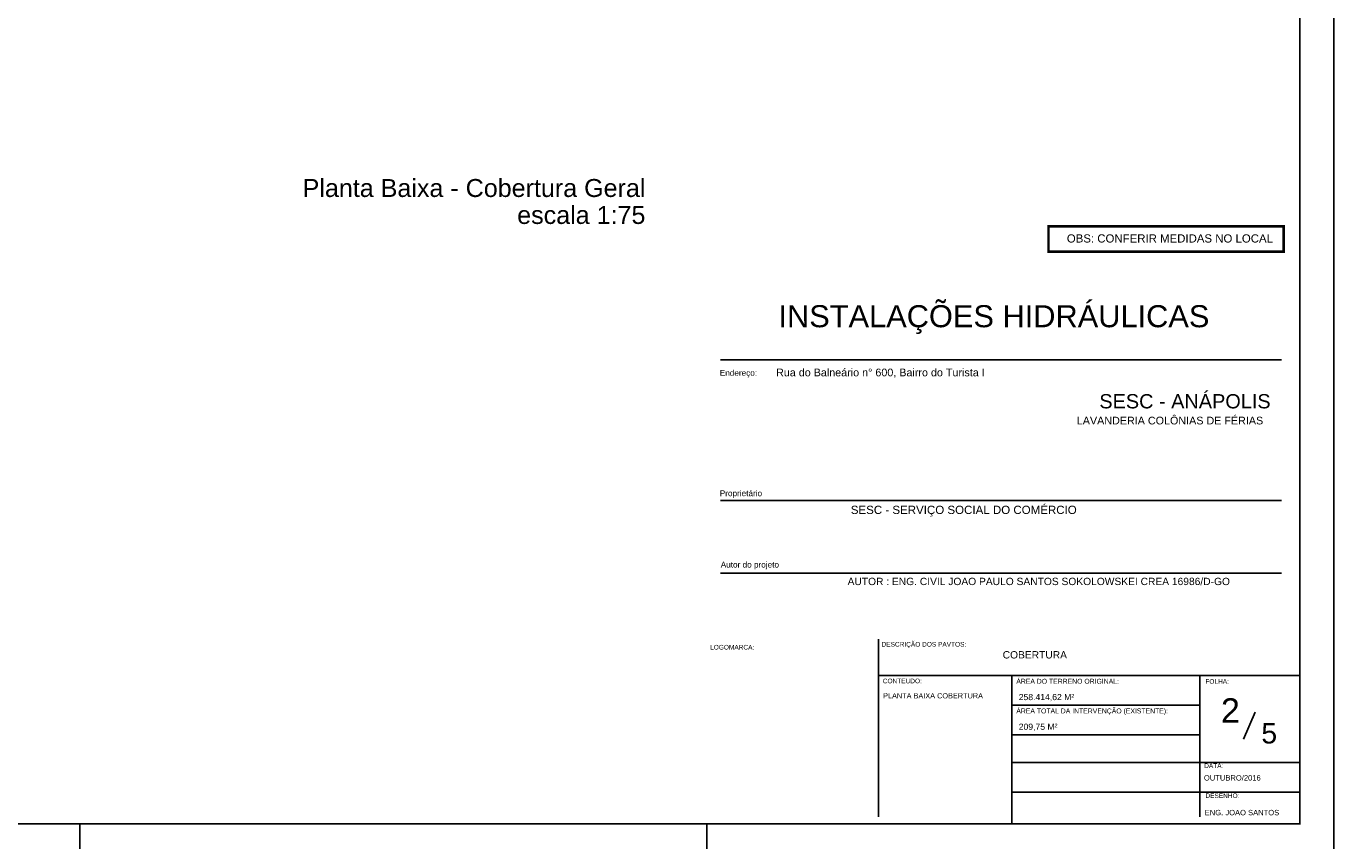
# Model space of a CAD drawing. Header units: millimetres. Extents: x -15 to 153, y -141 to 37.
# Tile 85 of 98: x 114 to 153, y -22 to 2. Entities that reach past the tile are written whole.
import ezdxf
from ezdxf.enums import TextEntityAlignment as Align

# ---------------------------------------------------------------- set-up
doc = ezdxf.new("R2010")
doc.units = ezdxf.units.MM
doc.header["$MEASUREMENT"] = 0
doc.layers.get('0').update_dxf_attribs({"color": 5, "lineweight": 20})
for name, color, linetype in [('ARQ_TXT_GER', 2, 'Continuous'), ('ARQ_TXT_LEG', 20, 'Continuous'), ('ARQ_TXT_TIT', 4, 'Continuous'), ('LEGENDA', 8, 'Continuous'), ('TXT-ESP', 40, 'Continuous'), ('XX-CARIMBO', 9, 'Continuous'), ('XX-FOLHA', 253, 'Continuous')]:
    doc.layers.add(name, color=color, linetype=linetype)
doc.styles.add('Arial', font='arial.ttf')
doc.styles.add('Texto Cota', font='arial.ttf')

# ---------------------------------------------------------------- blocks, each defined once
blk = doc.blocks.new('Aprovacao A-1_SC')
at = {"layer": 'XX-CARIMBO', "ltscale": 0.5}
blk.add_line((840, 594), (840, 0), dxfattribs=at)
at = {"layer": 'XX-FOLHA'}
for p, q in [((840, 271.02), (840, 0)), ((655, 0), (655, 10)), ((655, 0), (655, 10))]:
    blk.add_line(p, q, dxfattribs=at)
at = {"layer": 'XX-FOLHA', "ltscale": 0.5}
blk.add_line((470, 10), (470, 0), dxfattribs=at)
blk.add_line((470, 10), (470, 0), dxfattribs=at)
at = {"layer": 'XX-FOLHA', "ltscale": 0.5, "const_width": 0.5}
blk.add_lwpolyline([(25, 584), (25, 10), (830, 10), (830, 584), (25, 584)], dxfattribs=at)

msp = doc.modelspace()

# ---------------------------------------------------------------- linework, layer by layer
at = {"layer": 'TXT-ESP'}
msp.add_line((149.851, -18.859), (150.195, -18.066), dxfattribs=at)
at = {"layer": 'TXT-ESP', "color": 1, "true_color": 0xf00000, "const_width": 0.0767}
msp.add_lwpolyline([(144.098, -3.747), (151.036, -3.747), (151.036, -4.493), (144.098, -4.493)], close=True, dxfattribs=at)
at = {"layer": 'XX-FOLHA'}
for p, q in [((134.423, -7.68), (150.976, -7.68)), ((134.423, -11.832), (150.976, -11.832)), ((134.423, -13.97), (150.976, -13.97)), ((139.084, -21.152), (139.084, -15.913)), ((139.084, -16.985), (148.559, -16.985)), ((143.018, -21.36), (143.018, -16.985)), ((143.018, -21.36), (143.018, -16.985)), ((148.559, -21.152), (148.559, -16.985)), ((148.559, -21.152), (148.559, -16.985)), ((148.559, -16.985), (151.517, -16.985)), ((143.018, -17.86), (148.559, -17.86)), ((143.018, -18.735), (148.559, -18.735)), ((143.018, -19.55), (151.517, -19.55)), ((143.018, -20.425), (151.517, -20.425))]:
    msp.add_line(p, q, dxfattribs=at)

# ---------------------------------------------------------------- block references
at = {"xscale": 0.1, "yscale": 0.1, "zscale": 0.1}
msp.add_blockref('Aprovacao A-1_SC', (68.517, -22.36), dxfattribs=at)

# ---------------------------------------------------------------- texts
at = {"ltscale": 2.666667, "style": 'Arial'}
for s, height, p in [('Rua do Balneário n° 600, Bairro do Turista I', 0.22708, (136.06, -8.168)), ('LAVANDERIA COLÔNIAS DE FÉRIAS', 0.22708, (144.933, -9.586)), ('258.414,62 M²', 0.18166, (143.22, -17.713)), ('209,75 M²', 0.1817, (143.22, -18.588))]:
    msp.add_text(s, height=height, dxfattribs=at).set_placement(p)
at = {"style": 'Arial'}
for s, height, p in [('SESC - ANÁPOLIS', 0.42, (145.598, -9.113)), ('ÁREA DO TERRENO ORIGINAL:', 0.14451, (143.149, -17.229)), ('ÁREA TOTAL DA INTERVENÇÃO (EXISTENTE):', 0.14451, (143.149, -18.104))]:
    msp.add_text(s, height=height, dxfattribs=at).set_placement(p)
at = {"layer": 'ARQ_TXT_GER', "ltscale": 2.666667, "style": 'Arial'}
for s, height, p in [('SESC - SERVIÇO SOCIAL DO COMÉRCIO ', 0.2433, (138.265, -12.226)), ('AUTOR : ENG. CIVIL JOAO PAULO SANTOS SOKOLOWSKEI CREA 16986/D-GO', 0.21626, (138.171, -14.322)), ('COBERTURA', 0.2163, (142.746, -16.485))]:
    msp.add_text(s, height=height, dxfattribs=at).set_placement(p)
at = {"layer": 'ARQ_TXT_LEG', "ltscale": 2.666667, "style": 'Arial'}
for s, height, p in [('Endereço:', 0.173, (134.4, -8.152)), ('Proprietário', 0.17301, (134.4, -11.702)), ('Autor do projeto', 0.17301, (134.428, -13.805))]:
    msp.add_text(s, height=height, dxfattribs=at).set_placement(p)
at = {"layer": 'ARQ_TXT_LEG', "style": 'Arial'}
for s, height, p in [('LOGOMARCA:', 0.1376, (134.115, -16.222)), ('DESCRIÇÃO DOS PAVTOS:', 0.13762, (139.173, -16.136)), ('CONTEUDO:', 0.1376, (139.209, -17.217)), ('FOLHA:', 0.1376, (148.727, -17.231)), ('DATA:', 0.1376, (148.692, -19.714)), ('DESENHO:', 0.1376, (148.727, -20.598))]:
    msp.add_text(s, height=height, dxfattribs=at).set_placement(p)
at = {"layer": 'ARQ_TXT_TIT', "style": 'Arial'}
msp.add_text('INSTALAÇÕES HIDRÁULICAS', height=0.65, dxfattribs=at).set_placement((136.131, -6.721))
at = {"layer": 'LEGENDA', "char_height": 0.5295, "attachment_point": 9, "line_spacing_factor": 0.9, "style": 'Arial'}
for s, insert, width in [('Planta Baixa - Cobertura Geral', (132.206, -2.889), 10.34445), ('escala 1:75', (132.206, -3.684), 7.49995)]:
    msp.add_mtext(s, dxfattribs=dict(at, insert=insert, width=width))
at = {"layer": 'TXT-ESP', "style": 'Arial'}
for s, height, p in [('2', 0.72, (149.465, -18.013)), ('5', 0.6, (150.611, -18.695))]:
    msp.add_text(s, height=height, dxfattribs=at).set_placement(p, align=Align.MIDDLE)
at = {"layer": 'TXT-ESP', "style": 'Texto Cota'}
for s, p in [('OUTUBRO/2016', (148.683, -20.132)), ('ENG. JOAO SANTOS', (148.707, -21.156))]:
    msp.add_text(s, height=0.16, dxfattribs=at).set_placement(p, align=Align.BOTTOM_LEFT)
at = {"layer": 'TXT-ESP', "color": 1, "true_color": 0xf00000, "insert": (144.639, -3.983), "char_height": 0.2411, "width": 21.45595, "attachment_point": 1, "style": 'Texto Cota'}
msp.add_mtext('OBS: CONFERIR MEDIDAS NO LOCAL', dxfattribs=at)
at = {"layer": 'TXT-ESP', "insert": (139.218, -17.508), "char_height": 0.15435, "width": 4.33502, "attachment_point": 1, "style": 'Arial'}
msp.add_mtext('PLANTA BAIXA COBERTURA', dxfattribs=at)

doc.saveas('drawing.dxf')
